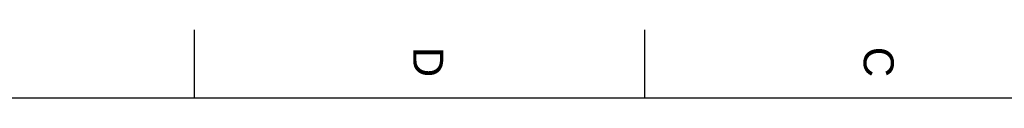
# Model space of a CAD drawing. Header units: millimetres. Extents: x -40 to 419, y 0 to 295.
# Tile 84 of 85: x 190 to 304, y 287 to 295. Entities that reach past the tile are written whole.
import ezdxf

# ---------------------------------------------------------------- set-up
doc = ezdxf.new("R2010")
doc.units = ezdxf.units.MM
doc.layers.add('Marges', color=7, linetype='Continuous')

# ---------------------------------------------------------------- blocks, each defined once
blk = doc.blocks.new('SE5')
at = {"layer": 'Marges', "char_height": 3.5, "width": 3.7133, "attachment_point": 1, "rotation": 270}
for s, insert in [('{\\fArial|b0||i0||c0|p34;\\C7;\\H3.5;\\W1.;C}', (291.5, 293)), ('{\\fArial|b0||i0||c0|p34;\\C7;\\H3.5;\\W1.;D}', (239, 293))]:
    blk.add_mtext(s, dxfattribs=dict(at, insert=insert))
blk = doc.blocks.new('SE4')
at = {"layer": 'Marges'}
blk.add_blockref('SE5', (0, 0), dxfattribs=at)

msp = doc.modelspace()

# ---------------------------------------------------------------- linework, layer by layer
at = {"layer": 'Marges', "color": 7, "linetype": 'Continuous'}
for p, q in [((210, 287), (210, 295)), ((262.5, 287), (262.5, 295)), ((410, 287), (10, 287))]:
    msp.add_line(p, q, dxfattribs=at)

# ---------------------------------------------------------------- block references
msp.add_blockref('SE4', (0, 0))

doc.saveas('drawing.dxf')
